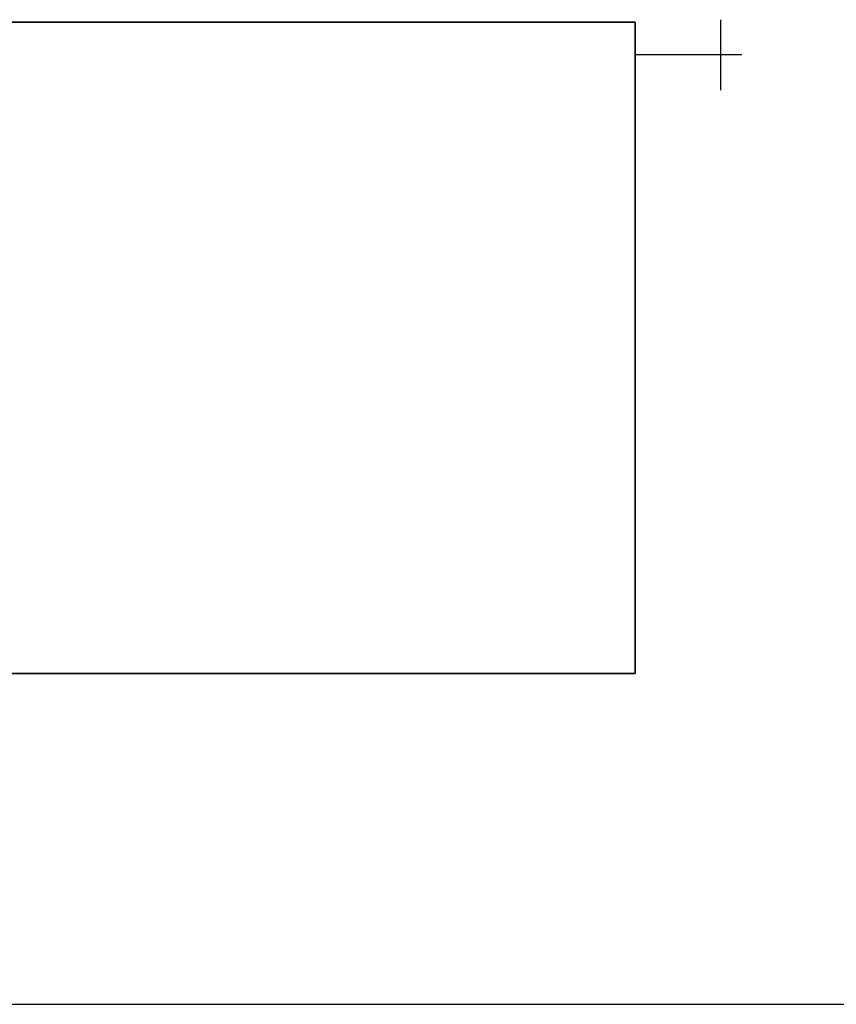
# Model space of a CAD drawing. Header units: millimetres. Extents: x 14365 to 105143, y -126377 to -22383.
# Tile 134 of 191: x 74367 to 74994, y -126377 to -125621. Entities that reach past the tile are written whole.
import ezdxf

# ---------------------------------------------------------------- set-up
doc = ezdxf.new("R2010")
doc.units = ezdxf.units.MM
doc.layers.add('UT_SCHÉMA_SYMBOLY', color=7, linetype='Continuous', lineweight=25)
doc.layers.add('UT_ZAŘÍZENÍ - OT', color=3, linetype='Continuous', lineweight=35)

msp = doc.modelspace()

# ---------------------------------------------------------------- linework, layer by layer
at = {"ltscale": 8}
msp.add_line((31841.29, -126377.19), (105085.12, -126377.19), dxfattribs=at)
at = {"layer": 'UT_SCHÉMA_SYMBOLY'}
for p, q in [((74905.18, -125675.27), (74905.18, -125621.27)), ((74921.18, -125648.27), (74839.31, -125648.27))]:
    msp.add_line(p, q, dxfattribs=at)
at = {"layer": 'UT_ZAŘÍZENÍ - OT', "linetype": 'Continuous'}
for p, q in [((74139.31, -125623.27), (74839.31, -125623.27)), ((74839.31, -125623.27), (74839.31, -126123.27)), ((74839.31, -126123.27), (74139.31, -126123.27))]:
    msp.add_line(p, q, dxfattribs=at)

doc.saveas('drawing.dxf')
